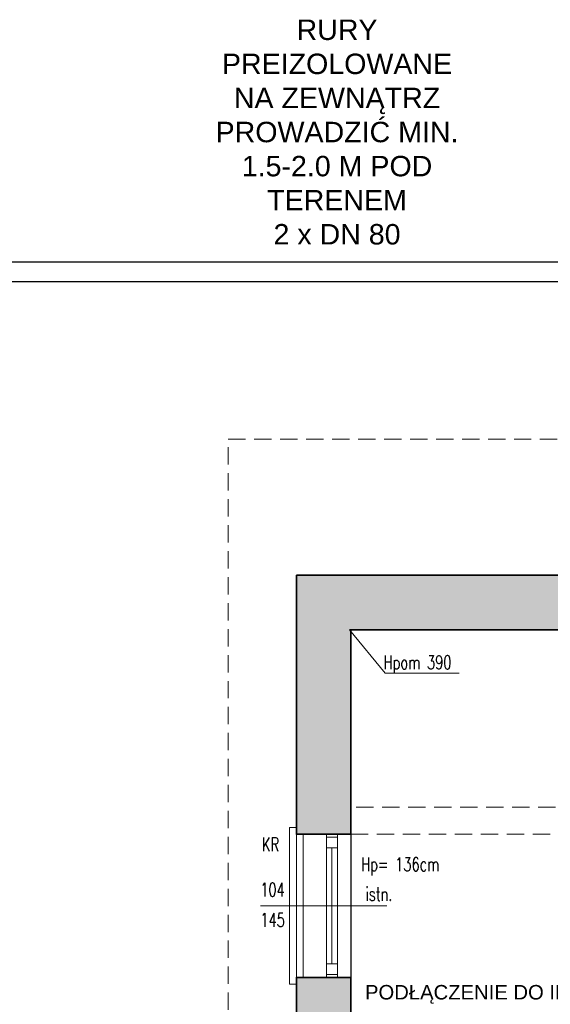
# Model space of a CAD drawing. Header units: millimetres. Extents: x 16698 to 93787, y -21104 to 39413.
# Tile 155 of 256: x 23334 to 23723, y 17651 to 18373. Entities that reach past the tile are written whole.
import ezdxf
from ezdxf.lldxf.tags import DXFTag

# ---------------------------------------------------------------- set-up
doc = ezdxf.new("R2010")
doc.units = ezdxf.units.MM
doc.linetypes.add('HIDDEN', pattern=[9.525, 6.35, -3.175])
for name, color, linetype, lineweight in [('!MODUS_HATCH_ŚCIANA', 254, 'Continuous', 9), ('__MODUS_ŚCIANY', 2, 'Continuous', 35), ('Cienka', 3, 'Continuous', 9), ('is_kotłownia', 7, 'Continuous', 25), ('Okna', 3, 'Continuous', 13), ('Opis', 8, 'Continuous', 13), ('Widok', 1, 'Continuous', 15), ('WODA CIEPŁA', 1, 'Continuous', 35)]:
    doc.layers.add(name, color=color, linetype=linetype, lineweight=lineweight)
doc.layers.add('FL_KOTLOWNIA', color=7, linetype='Continuous')
doc.styles.add('ARCHETYP', font='romans.shx', dxfattribs={"height": 15})
doc.styles.get("Standard").update_dxf_attribs({"font": 'arial.ttf'})
doc.linetypes.add('FENCELINE1', pattern='A,6.35,-2.54,[133,ltypeshp.shx,S=2.54,R=0,X=-2.54,Y=0],-2.54,25.4', length=36.83)
tags = doc.linetypes.add('SOLID', pattern=[10, 10, 0]).pattern_tags.tags
tags[6:7] = [DXFTag(74, 4), DXFTag(75, 0), DXFTag(340, '0'), DXFTag(46, 0.0), DXFTag(50, 0.0), DXFTag(44, 0.0), DXFTag(45, 0.0)]
tags[4:5] = [DXFTag(74, 4), DXFTag(75, 0), DXFTag(340, '0'), DXFTag(46, 0.0), DXFTag(50, 0.0), DXFTag(44, 0.0), DXFTag(45, 0.0)]

msp = doc.modelspace()

# ---------------------------------------------------------------- hatches: boundary and pattern name
at = {"layer": '!MODUS_HATCH_ŚCIANA', "ltscale": 2}
h = msp.add_hatch(color=8, dxfattribs=at)
h.dxf.hatch_style = 1
h.paths.add_polyline_path([(23885.18233, 17965.36372), (23537.18233, 17965.36372), (23537.18233, 17775.36372), (23577.18233, 17775.36372), (23577.18233, 17925.36372), (23885.18233, 17925.36372)])
h = msp.add_hatch(color=8, dxfattribs=at)
h.dxf.hatch_style = 1
h.paths.add_polyline_path([(24142.18233, 17349.36372), (24172.18233, 17349.36372), (24172.18233, 17390.36372), (24142.18233, 17390.36372), (24142.18233, 17555.36372), (23577.18233, 17555.36372), (23577.18233, 17670.36372), (23537.18233, 17670.36372), (23537.18233, 17515.36372), (23577.18233, 17515.36372), (23577.18233, 17530.36372), (24052.18233, 17530.36372), (24052.18233, 17261.36372), (23577.18233, 17261.36372), (23577.18233, 17274.36372), (23562.18233, 17274.36372), (23537.18233, 17274.36372), (23537.18233, 17221.36372), (23562.18233, 17221.36372), (23577.18233, 17221.36372), (23577.18233, 17238.36372), (23913.18233, 17238.36372), (23913.18233, 16928.36372), (23705.18233, 16928.36372), (23705.18233, 16894.36372), (24127.18233, 16894.36372), (24127.18233, 16928.36372), (23940.18233, 16928.36372), (23940.18233, 17238.36372), (24127.18233, 17238.36372), (24127.18233, 17081.36372), (24142.18233, 17081.36372)])

# ---------------------------------------------------------------- linework, layer by layer
at = {"layer": '__MODUS_ŚCIANY', "color": 8}
for points in [[(23537.18233, 17965.36372), (23885.18233, 17965.36372), (23885.18233, 17925.36372), (23576.18233, 17925.36372)], [(23537.18233, 17965.36372), (23537.18233, 17775.36372), (23577.18233, 17775.36372), (23577.18233, 17925.36372)], [(23537.18233, 17515.36372), (23537.18233, 17670.36372), (23577.18233, 17670.36372), (23577.18233, 17555.36372), (24142.18233, 17555.36372)]]:
    msp.add_lwpolyline(points, dxfattribs=at)
at = {"layer": 'Cienka', "color": 8, "linetype": 'HIDDEN', "ltscale": 2}
for points in [[(24127.18233, 17795.36372), (23577.18233, 17795.36372)], [(23577.18233, 17775.36372), (24127.18233, 17775.36372)]]:
    msp.add_lwpolyline(points, dxfattribs=at)
at = {"layer": 'DEFPOINTS', "color": 8}
msp.add_lwpolyline([(23577.18233, 17925.36372), (23577.18233, 17555.36372), (24142.18233, 17555.36372), (24142.18233, 17390.36372), (24733.18233, 17390.36372), (24733.18233, 17925.36372), (23577.18233, 17925.36372)], dxfattribs=at)
at = {"layer": 'FL_KOTLOWNIA', "color": 1, "lineweight": 30}
msp.add_line((23248.27328, 18195.34333), (23938.01047, 18195.34333), dxfattribs=at)
at = {"layer": 'FL_KOTLOWNIA', "color": 5, "lineweight": 30}
msp.add_line((23230.98216, 18181.01903), (23938.01047, 18181.01903), dxfattribs=at)
at = {"layer": 'Okna', "color": 8, "ltscale": 2}
for points in [[(23559.18233, 17775.36372), (23559.18233, 17670.36372)], [(23567.18233, 17775.36372), (23567.18233, 17670.36372)], [(23563.18233, 17765.36372), (23563.18233, 17680.36372)]]:
    msp.add_lwpolyline(points, dxfattribs=at)
for points in [[(23559.18233, 17773.36372), (23567.18233, 17773.36372), (23567.18233, 17765.36372), (23559.18233, 17765.36372)], [(23559.18233, 17680.36372), (23567.18233, 17680.36372), (23567.18233, 17672.36372), (23559.18233, 17672.36372)]]:
    msp.add_lwpolyline(points, close=True, dxfattribs=at)
at = {"layer": 'Okna', "color": 8}
msp.add_lwpolyline([(23510.87364, 17722.86372), (23603.49102, 17722.86372)], dxfattribs=at)
at = {"layer": 'Opis', "color": 8}
msp.add_lwpolyline([(23576.18233, 17925.36372), (23602.14353, 17893.52418), (23656.59491, 17893.52418)], dxfattribs=at)
at = {"layer": 'Widok', "color": 8, "linetype": 'HIDDEN', "ltscale": 2}
msp.add_lwpolyline([(23487.18233, 16446.36372), (23487.18233, 18065.36372), (25317.18233, 18065.36372)], dxfattribs=at)
at = {"layer": 'Widok', "color": 8}
for points in [[(23537.18233, 17775.36372), (23537.18233, 17780.36372), (23532.18233, 17780.36372), (23532.18233, 17665.36372), (23537.18233, 17665.36372), (23537.18233, 17670.36372)], [(23537.18233, 17775.36372), (23537.18233, 17670.36372)], [(23577.18233, 17775.36372), (23577.18233, 17670.36372)]]:
    msp.add_lwpolyline(points, dxfattribs=at)
at = {"layer": 'Widok', "color": 8, "linetype": 'FENCELINE1'}
msp.add_lwpolyline([(23542.18233, 17775.36372), (23542.18233, 17670.36372)], dxfattribs=at)

# ---------------------------------------------------------------- texts
at = {"layer": 'is_kotłownia', "linetype": 'SOLID', "insert": (23566.9631, 18290.48409), "char_height": 15, "width": 217.8119395, "attachment_point": 5}
msp.add_mtext('\\fArial|b0|i0|c186|p34;RURY\\PPREIZOLOWANE\\PNA ZEWN\\fArial|b0|i0|c238|p34;ĄTRZ\\PPROWADZIĆ MIN. 1.5-2.0 M POD TERENEM\\P\\fArial|b0|i0|c186|p34;2 x DN 80', dxfattribs=at)
at = {"layer": 'Opis', "color": 8, "style": 'ARCHETYP', "width": 0.7}
for s, p in [('Hpom 390', (23601.10483, 17896.53842)), ('KR', (23511.89211, 17762.90039)), ('Hp= 136cm', (23584.66956, 17748.40153))]:
    msp.add_text(s, height=10, rotation=0.00000004, dxfattribs=at).set_placement(p)
for s, p in [('104', (23510.65394, 17729.66428)), ('istn.', (23587.79724, 17726.57751)), ('145', (23510.6693, 17707.56665))]:
    msp.add_text(s, height=10, dxfattribs=at).set_placement(p)
at = {"layer": 'WODA CIEPŁA', "insert": (23587.45176, 17664.78588), "char_height": 10.6234442, "attachment_point": 1}
msp.add_mtext_dynamic_manual_height_columns('PODŁĄCZENIE DO INSTIEJĄCEJ INSTALACJI', width=1051.8153944, gutter_width=53.11722, heights=[0], dxfattribs=at)

doc.saveas('drawing.dxf')
